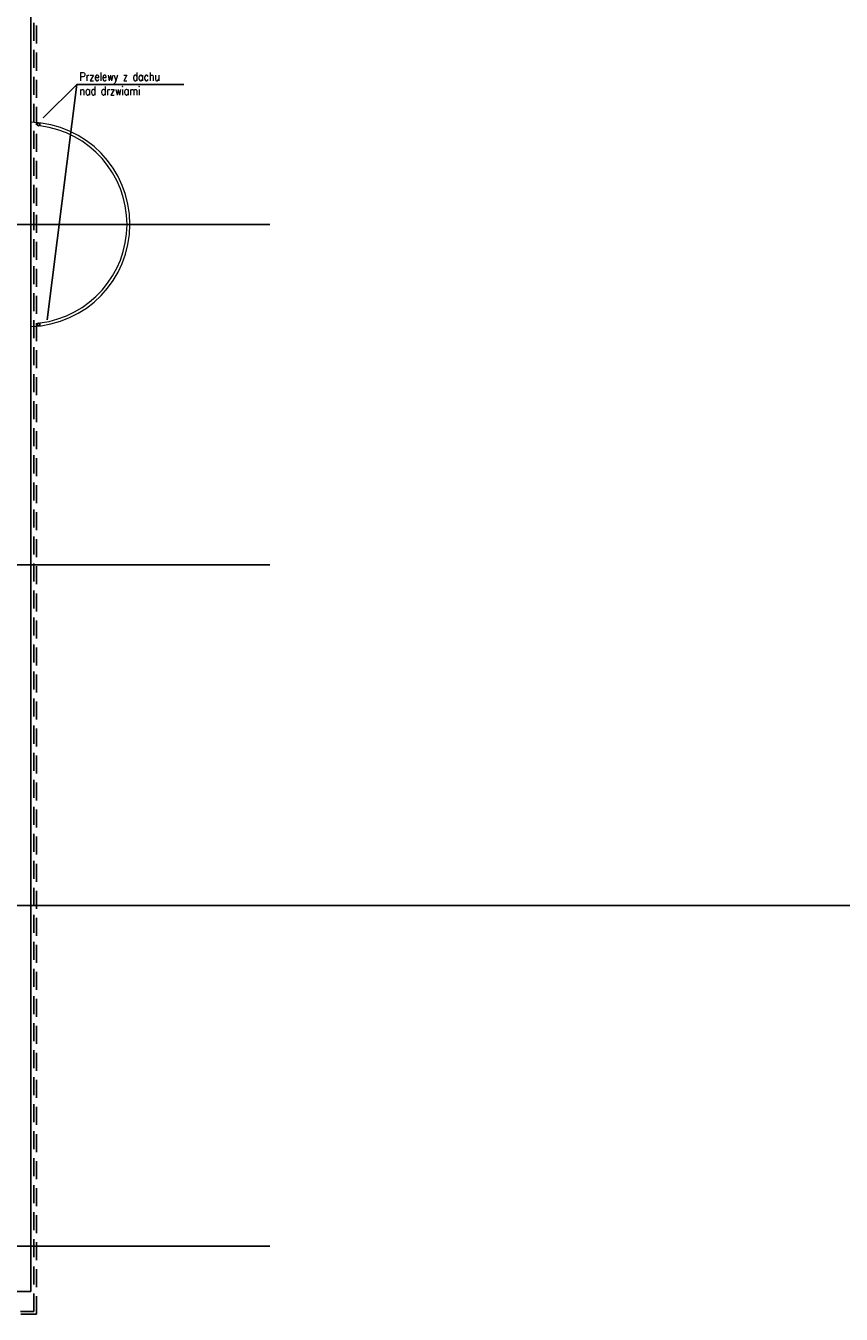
# Model space of a CAD drawing. Header units: centimetres. Extents: x -149939 to 48626, y -46000 to 152985.
# Tile 233 of 256: x 14170 to 28539, y 3800 to 26499. Entities that reach past the tile are written whole.
import ezdxf

# ---------------------------------------------------------------- set-up
doc = ezdxf.new("R2010")
doc.units = ezdxf.units.CM
doc.header["$LTSCALE"] = 50
doc.linetypes.add('Kondygnacja  -0_5$0$HIDDEN', pattern=[9.525, 6.35, -3.175])
doc.linetypes.add('Osie rzutów$0$DASHDOT2', pattern=[12.7, 6.35, -3.175, 0, -3.175])
doc.layers.get('0').update_dxf_attribs({"color": 8})
for name, color, linetype in [('Kondygnacja  -0_5$0$ARCH_INFO_OPISY', 8, 'Continuous'), ('Kondygnacja  -0_5$0$ARCH_NIEWIDOK_IST', 8, 'Kondygnacja  -0_5$0$HIDDEN'), ('Kondygnacja  -0_5$0$ARCH_WIDOK_IST', 8, 'Continuous'), ('Kondygnacja  -0_5$0$ARCH_ŚLUSARKA_DRZWI', 8, 'Continuous'), ('Osie rzutów$0$ARCH_INFO_OSIE_IST', 8, 'Osie rzutów$0$DASHDOT2'), ('Osie rzutów$0$ARCH_INFO_OSIE_OPISY_IST', 8, 'Continuous')]:
    doc.layers.add(name, color=color, linetype=linetype)
doc.layers.add('Kondygnacja  -0_5$0$ARCH_WIDOK', color=8, linetype='Continuous', lineweight=13)
doc.styles.add('Kondygnacja  -0_5$0$ROMANS-50-CM', font='romans.shx', dxfattribs={"width": 0.8, "height": 10})
doc.styles.add('Kondygnacja  -0_5$0$Standard', font='txt')
doc.dimstyles.new('Kondygnacja  -0_5$0$ISO-25', dxfattribs={"dimtxt": 2.5, "dimasz": 2.5, "dimexe": 1.25, "dimexo": 0.625, "dimtad": 1, "dimtxsty": 'Kondygnacja  -0_5$0$Standard', "dimcen": 2.5, "dimadec": 0, "dimazin": 0, "dimtfac": 1, "dimtmove": 0, "dimatfit": 3, "dimfxl": 1, "dimarcsym": 0})

# ---------------------------------------------------------------- blocks, each defined once
blk = doc.blocks.new('Osie rzutów')
at = {"layer": 'Osie rzutów$0$ARCH_INFO_OSIE_IST', "ltscale": 10}
for p, q in [((4436.04, 6800), (15156.54, 6800)), ((4436.04, 6200), (15156.54, 6200)), ((4436.04, 5600), (15156.54, 5600)), ((15156.54, 5600), (12415.5, 5600)), ((4436.04, 5000), (15156.54, 5000))]:
    blk.add_line(p, q, dxfattribs=at)
blk = doc.blocks.new('Kondygnacja  -0_5$0$_Dot')
at = {"color": 0, "linetype": 'ByBlock', "lineweight": -2}
blk.add_line((-0.5, 0), (-1, 0), dxfattribs=at)
at = {"color": 0, "linetype": 'ByBlock', "const_width": 0.5}
blk.add_lwpolyline([(-0.25, 0, 1), (0.25, 0, 1)], format="xyb", close=True, dxfattribs=at)

msp = doc.modelspace()

# ---------------------------------------------------------------- linework, layer by layer
at = {"layer": 'Kondygnacja  -0_5$0$ARCH_NIEWIDOK_IST'}
for points in [[(14085, 3800), (14360, 3800), (14360.022, 35000), (15360.022, 36000), (14360.022, 37000), (13810.022, 37000)], [(14074.645, 3850), (14310, 3850), (14310.022, 35020.711), (15289.311, 36000), (14339.311, 36950), (13810.022, 36950)]]:
    msp.add_lwpolyline(points, dxfattribs=at)
at = {"layer": 'Kondygnacja  -0_5$0$ARCH_WIDOK'}
for radius, start, end in [(1800, 271.7507218, 88.2492782), (1748.938, 277.0108636, 82.9891364)]:
    msp.add_arc((14205.008, 23000), radius, start, end, dxfattribs=at)
at = {"layer": 'Kondygnacja  -0_5$0$ARCH_WIDOK_IST'}
for p in [(14260, 28700), (-1980, 4200)]:
    msp.add_line(p, (14260, 4200), dxfattribs=at)
at = {"layer": 'Kondygnacja  -0_5$0$ARCH_ŚLUSARKA_DRZWI'}
for points in [[(14418.479, 24735.861), (14418.479, 24787.297)], [(14418.479, 21264.139), (14418.479, 21212.703)]]:
    msp.add_lwpolyline(points, dxfattribs=at)
for centre in [(14393.685, 24763.71), (14393.685, 21236.29)]:
    msp.add_circle(centre, 24.794, dxfattribs=at)

# ---------------------------------------------------------------- block references
at = {"layer": 'Osie rzutów$0$ARCH_INFO_OSIE_OPISY_IST', "color": 30, "xscale": 10, "yscale": 10, "zscale": 10}
msp.add_blockref('Osie rzutów', (-121140, -45000), dxfattribs=at)

# ---------------------------------------------------------------- texts
at = {"layer": 'Kondygnacja  -0_5$0$ARCH_INFO_OPISY', "insert": (15115.522, 25678.338), "char_height": 150, "width": 6265.3268, "attachment_point": 1, "style": 'Kondygnacja  -0_5$0$ROMANS-50-CM'}
msp.add_mtext('Przelewy z dachu \\Pnad drzwiami', dxfattribs=at)

# ---------------------------------------------------------------- leaders
at = {"layer": 'Kondygnacja  -0_5$0$ARCH_INFO_OPISY'}
for points in [[(14476.192, 24879.484), (15071.275, 25463.562), (16954.364, 25463.562)], [(14544.987, 21320.365), (15071.275, 25463.562), (16807.233, 25463.562)]]:
    msp.add_leader(points, dimstyle='Kondygnacja  -0_5$0$ISO-25', override={"dimscale": 5, "dimasz": 2, "dimtad": 0, "dimldrblk": 'Kondygnacja  -0_5$0$_Dot'}, dxfattribs=at)

doc.saveas('drawing.dxf')
